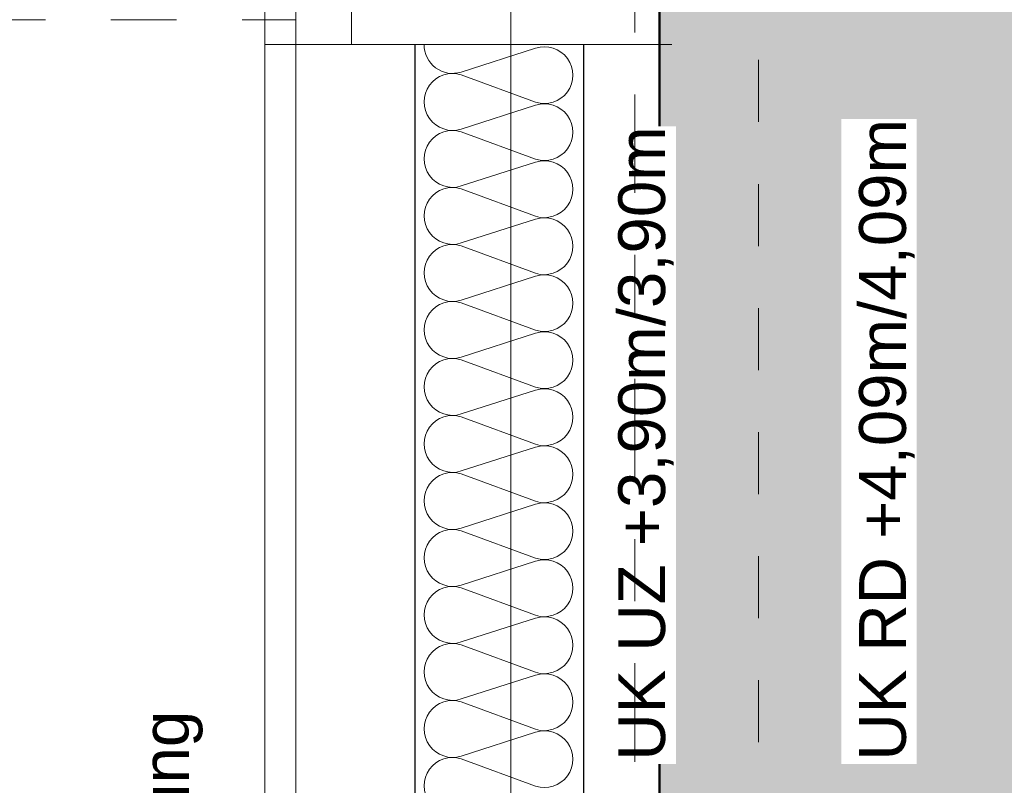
# Model space of a CAD drawing. Header units: metres. Extents: x -273 to 6, y -183 to 13.
# Tile 18 of 33: x -176.41 to -174.82, y -36.77 to -35.53. Entities that reach past the tile are written whole.
import ezdxf

# ---------------------------------------------------------------- set-up
doc = ezdxf.new("R2010")
doc.units = ezdxf.units.M
doc.header["$LTSCALE"] = 0.05
doc.header["$PDMODE"] = 1
doc.header["$PDSIZE"] = -2
for name, pattern in [('Linienart-1', [2.116328, 1.058164, -1.058164]), ('Linienart-20', [2.116531, 1.058062, -1.058469]), ('Linienart-34', [4.233, 2.116, -2.117]), ('Linienart-53', [5.291531, 3.175, -1.058062, 0.352704, -0.705764])]:
    doc.linetypes.add(name, pattern=pattern)
doc.layers.get('0').update_dxf_attribs({"lineweight": 25})
for name, color, linetype, lineweight, true_color in [('30 -32 Gründung- 2 Flachgründungen u. Bodenplatten', 7, 'Continuous', 9, 0xff6633), ('30 -33 Aussenwände- 7 Fassade_ Elemente', 7, 'Continuous', 9, 0x00aacc), ('30 -35 Decken- 1 Konstruktion-Träger- Stahlbeton', 7, 'Continuous', 13, 0x33aa00), ('70 -72 Beschriftung- 1 Beschriftung allgemein', 7, 'Continuous', 9, 0xff6633), ('70 -72 Beschriftung- 2 Beschriftung Bauteile', 7, 'Continuous', 9, 0x9999ff), ('70 -73 Bauteildarst.- 3 verdeckt 0.35', 4, 'Linienart-34', 35, 0x00ffff), ('70 -75 Raumstempel- 1 Raumstempel', 1, 'Continuous', 50, 0xff0000), ('70 -76 Bemaßung- 2 Allgemein', 7, 'Continuous', 5, 0x6666cc), ('CW-Unsichtbar', 7, 'Continuous', 9, 0x599559)]:
    doc.layers.add(name, color=color, linetype=linetype, lineweight=lineweight, true_color=true_color)
doc.layers.add('70 -71 Achsen- 1 Gebäudeachsen', color=7, linetype='Linienart-53', lineweight=18)
doc.layers.add('Keine', color=7, linetype='Continuous', lineweight=9)
doc.styles.add('Arial', font='arial.ttf')
doc.dimstyles.new('k+k_klein', dxfattribs={"dimtxt": 0.100689, "dimasz": 0.05302, "dimexe": 0.05, "dimexo": 0.15, "dimgap": 0.005, "dimtad": 1, "dimdec": 3, "dimtxsty": 'Arial', "dimblk": 'VW_SLASH-2', "dimblk1": 'VW_SLASH-2', "dimblk2": 'VW_SLASH-2', "dimcen": 0, "dimdle": 0.025, "dimadec": 3, "dimazin": 0, "dimtfac": 0.75, "dimtdec": 3, "dimtix": 1, "dimtmove": 0, "dimatfit": 0, "dimldrblk": 'VW_FILLEDARROW', "dimfxl": 0.1, "dimfxlon": 1, "dimfrac": 2, "dimtolj": 1, "dimarcsym": 0})

# ---------------------------------------------------------------- blocks, each defined once
blk = doc.blocks.new('Gruppe-1189')
at = {"color": 255}
for points in [[(-0.9, 0.045), (-0.82, 0.045), (-0.82, -0.045), (-0.9, -0.045)], [(0.82, 0.045), (0.9, 0.045), (0.9, -0.045), (0.82, -0.045)]]:
    blk.add_wipeout(points, dxfattribs=at).dxf.layer = '30 -33 Aussenwände- 7 Fassade_ Elemente'
at = {"layer": '30 -33 Aussenwände- 7 Fassade_ Elemente', "flags": 128}
for points in [[(-0.9, 0.045), (-0.82, 0.045), (-0.82, -0.045), (-0.9, -0.045)], [(0.82, 0.045), (0.9, 0.045), (0.9, -0.045), (0.82, -0.045)]]:
    blk.add_lwpolyline(points, close=True, dxfattribs=at)
blk = doc.blocks.new('Gruppe-1190')
at = {"layer": '30 -33 Aussenwände- 7 Fassade_ Elemente', "color": 7, "transparency": 33554687}
blk.add_blockref('Gruppe-1189', (0, 0), dxfattribs=at)
blk = doc.blocks.new('Gruppe-1191')
at = {"layer": '30 -33 Aussenwände- 7 Fassade_ Elemente', "linetype": 'Linienart-1'}
blk.add_line((-0.9, -0.05), (0.9, -0.05), dxfattribs=at)
blk = doc.blocks.new('Gruppe-1192')
at = {"layer": '30 -33 Aussenwände- 7 Fassade_ Elemente', "linetype": 'Linienart-1'}
blk.add_line((-0.9, 0.05), (0.9, 0.05), dxfattribs=at)
blk = doc.blocks.new('Gruppe-1193')
at = {"layer": '30 -33 Aussenwände- 7 Fassade_ Elemente', "linetype": 'Linienart-1'}
for p in [(-0.82, -0.045), (0.82, -0.045)]:
    blk.add_line(p, (0.38, -0.045), dxfattribs=at)
blk = doc.blocks.new('Gruppe-1194')
at = {"layer": '30 -33 Aussenwände- 7 Fassade_ Elemente', "color": 7}
blk.add_blockref('Gruppe-1193', (0, 0), dxfattribs=at)
blk = doc.blocks.new('Gruppe-1195')
at = {"layer": '30 -33 Aussenwände- 7 Fassade_ Elemente', "color": 7, "transparency": 33554687}
blk.add_blockref('Gruppe-1190', (0, 0), dxfattribs=at)
for name in ['Gruppe-1192', 'Gruppe-1191']:
    blk.add_blockref(name, (0, 0), dxfattribs=at)
at = {"layer": '30 -33 Aussenwände- 7 Fassade_ Elemente', "color": 7}
blk.add_blockref('Gruppe-1194', (0, 0), dxfattribs=at)
blk = doc.blocks.new('Tür (2D)-13')
at = {"layer": 'CW-Unsichtbar', "linetype": 'Continuous', "lineweight": 5, "transparency": 33554687}
for p in [(-0.9, 0), (0.9, 0)]:
    blk.add_point(p, dxfattribs=at)
at = {"layer": '30 -33 Aussenwände- 7 Fassade_ Elemente', "color": 0, "flags": 1}
for tag in ['IFC_UUID', 'instanceID']:
    blk.add_attdef(tag, (-175.973, -35.572), '', height=0.00018, dxfattribs=at)
at = {"layer": '30 -33 Aussenwände- 7 Fassade_ Elemente', "color": 7, "transparency": 33554687}
blk.add_blockref('Gruppe-1195', (0, 0), dxfattribs=at)
blk = doc.blocks.new('Gruppe-1200')
at = {"layer": '30 -33 Aussenwände- 7 Fassade_ Elemente', "lineweight": 9, "transparency": 33554687, "flags": 128}
for points in [[(0.2065, 0.0489, 1.372583), (0.2065, 0.1363), (0.0865, 0.0977, -1.372995), (0.0865, 0.1851), (0.2065, 0.1408, 1.372583), (0.2065, 0.2282), (0.0865, 0.1896, -1.372995), (0.0865, 0.2771), (0.2065, 0.2327, 1.372583), (0.2065, 0.3201), (0.0865, 0.2816, -1.372995), (0.0865, 0.369), (0.2065, 0.3246, 1.372583), (0.2065, 0.4121), (0.0865, 0.3735, -1.372995), (0.0865, 0.4609), (0.2065, 0.4166, 1.372583), (0.2065, 0.504), (0.0865, 0.4654, -1.372995), (0.0865, 0.5528), (0.2065, 0.5085, 1.372583), (0.2065, 0.5959), (0.0865, 0.5573, -1.372995), (0.0865, 0.6448), (0.2065, 0.6004, 1.372583), (0.2065, 0.6878), (0.0865, 0.6493, -1.372995), (0.0865, 0.7367), (0.2065, 0.6923, 1.372583), (0.2065, 0.7798), (0.0865, 0.7412, -1.372995), (0.0865, 0.8286), (0.2065, 0.7843, 1.372583), (0.2065, 0.8717), (0.0865, 0.8331, -1.372995), (0.0865, 0.9206), (0.2065, 0.8762, 1.372583), (0.2065, 0.9636), (0.0865, 0.9251, -1.372995), (0.0865, 1.0125), (0.2065, 0.9681, 1.372583), (0.2065, 1.0555), (0.0865, 1.017, -1.372995), (0.0865, 1.1044), (0.2065, 1.06, 1.372583), (0.2065, 1.1475), (0.0865, 1.1089, -1.372995), (0.0865, 1.1963), (0.2065, 1.152, 1.372583), (0.2065, 1.2394)], [(0.2665, 0, 0.513088), (0.2065, 0.0444), (0.0865, 0.0058, -1.372995), (0.0865, 0.0932), (0.2065, 0.0489, 1.372583), (0.2065, 0.1363), (0.0865, 0.0977, -1.372995), (0.0865, 0.1851), (0.2065, 0.1408, 1.372583), (0.2065, 0.2282)]]:
    blk.add_lwpolyline(points, format="xyb", dxfattribs=at)
blk = doc.blocks.new('Gruppe-1201')
at = {"layer": '30 -33 Aussenwände- 7 Fassade_ Elemente', "transparency": 33554687}
blk.add_blockref('Gruppe-1200', (0, 0), dxfattribs=at)
blk = doc.blocks.new('Dämmung-69')
at = {"layer": '30 -33 Aussenwände- 7 Fassade_ Elemente', "color": 7, "transparency": 33554687}
blk.add_blockref('Gruppe-1201', (0, 0), dxfattribs=at)
at = {"layer": '30 -33 Aussenwände- 7 Fassade_ Elemente', "color": 0, "flags": 1}
for tag in ['prm0_value', 'prm1_value', 'prm2_value', 'prm3_value', 'prm4_value', 'prm5_value', 'prm6_value', 'IFC_UUID', 'instanceID', 'prm0_name', 'prm0_type', 'prm1_name', 'prm1_type', 'prm2_name', 'prm2_type', 'prm3_name', 'prm3_type', 'prm4_name', 'prm4_type', 'prm5_name', 'prm5_type', 'prm6_name', 'prm6_type']:
    blk.add_attdef(tag, (-175.7718, -39.222), '', height=0.00018, dxfattribs=at)
blk = doc.blocks.new('Gruppe-1205')
at = {"color": 255, "lineweight": 18}
blk.add_wipeout([(-176.018, -33.772), (-176.018, -35.572), (-175.361, -35.572), (-175.361, -33.772)], dxfattribs=at).dxf.layer = '30 -33 Aussenwände- 7 Fassade_ Elemente'
at = {"layer": '30 -33 Aussenwände- 7 Fassade_ Elemente', "lineweight": 18}
blk.add_line((-176.018, -35.572), (-175.361, -35.572), dxfattribs=at)
at = {"color": 255, "lineweight": 18}
blk.add_wipeout([(-175.878, -33.772), (-175.878, -35.572), (-175.968, -35.572), (-175.968, -33.772)], dxfattribs=at).dxf.layer = '30 -33 Aussenwände- 7 Fassade_ Elemente'
at = {"layer": '30 -33 Aussenwände- 7 Fassade_ Elemente', "lineweight": 18, "flags": 128}
blk.add_lwpolyline([(-175.878, -33.772), (-175.878, -35.572), (-175.968, -35.572), (-175.968, -33.772)], close=True, dxfattribs=at)
at = {"color": 255, "lineweight": 18}
blk.add_wipeout([(-175.968, -35.492), (-175.878, -35.492), (-175.878, -35.572), (-175.968, -35.572)], dxfattribs=at).dxf.layer = '30 -33 Aussenwände- 7 Fassade_ Elemente'
at = {"layer": '30 -33 Aussenwände- 7 Fassade_ Elemente', "linetype": 'Linienart-34'}
blk.add_line((-176.478, -35.532), (-175.968, -35.532), dxfattribs=at)
at = {"layer": '30 -33 Aussenwände- 7 Fassade_ Elemente', "lineweight": 18, "flags": 128}
blk.add_lwpolyline([(-175.968, -35.492), (-175.878, -35.492), (-175.878, -35.572), (-175.968, -35.572)], close=True, dxfattribs=at)
blk = doc.blocks.new('Gruppe-1219')
at = {"layer": '30 -33 Aussenwände- 7 Fassade_ Elemente', "rotation": 270}
blk.add_blockref('Tür (2D)-13', (-175.923, -34.672), dxfattribs=at)
at = {"color": 255}
blk.add_wipeout([(-176.018, -31.197), (-176.018, -39.447), (-175.221, -39.447), (-175.221, -31.197)], dxfattribs=at).dxf.layer = '30 -33 Aussenwände- 7 Fassade_ Elemente'
blk.add_wipeout([(-175.776, -31.422), (-175.381, -31.422), (-175.381, -39.222), (-175.776, -39.222), (-175.776, -39.377), (-176.018, -39.377), (-176.018, -31.267), (-175.776, -31.267)], dxfattribs=at).dxf.layer = '30 -33 Aussenwände- 7 Fassade_ Elemente'
at = {"layer": '30 -33 Aussenwände- 7 Fassade_ Elemente', "flags": 128}
blk.add_lwpolyline([(-175.776, -31.422), (-175.381, -31.422), (-175.381, -39.222), (-175.776, -39.222), (-175.776, -39.377), (-176.018, -39.377), (-176.018, -31.267), (-175.776, -31.267)], close=True, dxfattribs=at)
at = {"color": 255}
blk.add_wipeout([(-175.968, -31.447), (-175.968, -39.197), (-175.776, -39.197), (-175.776, -31.447)], dxfattribs=at).dxf.layer = '30 -33 Aussenwände- 7 Fassade_ Elemente'
at = {"layer": '30 -33 Aussenwände- 7 Fassade_ Elemente', "flags": 128}
blk.add_lwpolyline([(-175.968, -31.447), (-175.968, -39.197), (-175.776, -39.197), (-175.776, -31.447)], close=True, dxfattribs=at)
at = {"color": 255, "lineweight": 25}
blk.add_wipeout([(-175.776, -31.197), (-175.776, -39.447), (-175.661, -39.447), (-175.661, -39.222), (-175.503, -39.222), (-175.503, -31.422), (-175.646, -31.422), (-175.646, -31.197)], dxfattribs=at).dxf.layer = '30 -33 Aussenwände- 7 Fassade_ Elemente'
at = {"layer": '30 -33 Aussenwände- 7 Fassade_ Elemente', "lineweight": 25}
blk.add_line((-175.776, -31.197), (-175.776, -39.447), dxfattribs=at)
at = {"layer": '30 -33 Aussenwände- 7 Fassade_ Elemente', "lineweight": 25, "flags": 128}
blk.add_lwpolyline([(-175.661, -39.447), (-175.661, -39.222), (-175.503, -39.222), (-175.503, -31.422), (-175.646, -31.422), (-175.646, -31.197)], dxfattribs=at)
at = {"layer": '30 -33 Aussenwände- 7 Fassade_ Elemente', "rotation": 180}
blk.add_blockref('Dämmung-69', (-175.4945, -35.572), dxfattribs=at)
at = {"layer": '30 -33 Aussenwände- 7 Fassade_ Elemente', "color": 7}
blk.add_blockref('Gruppe-1205', (0, 0), dxfattribs=at)
blk = doc.blocks.new('Gruppe-9034')
at = {"layer": '30 -35 Decken- 1 Konstruktion-Träger- Stahlbeton', "color": 7, "linetype": 'Linienart-20', "lineweight": 13, "transparency": 33554687}
for p, q in [((-175.621, -31.397), (-175.621, -39.247)), ((-175.221, -31.397), (-175.221, -39.247))]:
    blk.add_line(p, q, dxfattribs=at)
at = {"layer": '30 -35 Decken- 1 Konstruktion-Träger- Stahlbeton', "color": 0, "flags": 1}
for tag in ['IFC_UUID', 'instanceID']:
    blk.add_attdef(tag, (-175.621, -39.247), '', height=0.00018, dxfattribs=at)
blk = doc.blocks.new('Gruppe-11691')
at = {"layer": '30 -32 Gründung- 2 Flachgründungen u. Bodenplatten', "transparency": 33554687, "flags": 128}
blk.add_lwpolyline([(-114.421, -0.247), (-168.021, -0.247), (-168.021, -8.497), (-175.621, -8.497), (-175.621, -39.647), (-160.346, -39.647), (-160.346, -34.347), (-170.321, -34.347), (-170.321, -13.797), (-162.721, -13.797), (-162.721, -8.572), (-163.896, -8.572), (-163.896, -6.697), (-162.721, -6.697), (-162.721, -5.547), (-119.721, -5.547), (-119.721, -10.462), (-94.321, -10.462), (-94.321, -5.547), (-49.721, -5.547), (-49.721, -0.247), (-99.621, -0.247), (-99.621, -4.912), (-114.421, -4.912)], close=True, dxfattribs=at)
blk.add_lwpolyline([(-114.421, -0.247), (-168.021, -0.247), (-168.021, -8.497), (-175.621, -8.497), (-175.621, -39.647), (-160.346, -39.647), (-160.346, -34.347), (-170.321, -34.347), (-170.321, -13.797), (-162.721, -13.797), (-162.721, -8.572), (-163.896, -8.572), (-163.896, -6.697), (-162.721, -6.697), (-162.721, -5.547), (-119.721, -5.547), (-119.721, -10.462), (-94.321, -10.462), (-94.321, -5.547), (-49.721, -5.547), (-49.721, -0.247), (-99.621, -0.247), (-99.621, -4.912), (-114.421, -4.912)], close=True, dxfattribs=at)
blk.add_lwpolyline([(-114.421, -0.247), (-168.021, -0.247), (-168.021, -8.497), (-175.621, -8.497), (-175.621, -39.647), (-160.346, -39.647), (-160.346, -34.347), (-170.321, -34.347), (-170.321, -13.797), (-162.721, -13.797), (-162.721, -8.572), (-163.896, -8.572), (-163.896, -6.697), (-162.721, -6.697), (-162.721, -5.547), (-119.721, -5.547), (-119.721, -10.462), (-94.321, -10.462), (-94.321, -5.547), (-49.721, -5.547), (-49.721, -0.247), (-99.621, -0.247), (-99.621, -4.912), (-114.421, -4.912)], close=True, dxfattribs=at)
blk.add_lwpolyline([(-114.421, -0.247), (-168.021, -0.247), (-168.021, -8.497), (-175.621, -8.497), (-175.621, -39.647), (-160.346, -39.647), (-160.346, -34.347), (-170.321, -34.347), (-170.321, -13.797), (-162.721, -13.797), (-162.721, -8.572), (-163.896, -8.572), (-163.896, -6.697), (-162.721, -6.697), (-162.721, -5.547), (-119.721, -5.547), (-119.721, -10.462), (-94.321, -10.462), (-94.321, -5.547), (-49.721, -5.547), (-49.721, -0.247), (-99.621, -0.247), (-99.621, -4.912), (-114.421, -4.912)], close=True, dxfattribs=at)
blk.add_lwpolyline([(-114.421, -0.247), (-168.021, -0.247), (-168.021, -8.497), (-175.621, -8.497), (-175.621, -39.647), (-160.346, -39.647), (-160.346, -34.347), (-170.321, -34.347), (-170.321, -13.797), (-162.721, -13.797), (-162.721, -8.572), (-163.896, -8.572), (-163.896, -6.697), (-162.721, -6.697), (-162.721, -5.547), (-119.721, -5.547), (-119.721, -10.462), (-94.321, -10.462), (-94.321, -5.547), (-49.721, -5.547), (-49.721, -0.247), (-99.621, -0.247), (-99.621, -4.912), (-114.421, -4.912)], close=True, dxfattribs=at)
blk.add_lwpolyline([(-114.421, -0.247), (-168.021, -0.247), (-168.021, -8.497), (-175.621, -8.497), (-175.621, -39.647), (-160.346, -39.647), (-160.346, -34.347), (-170.321, -34.347), (-170.321, -13.797), (-162.721, -13.797), (-162.721, -8.572), (-163.896, -8.572), (-163.896, -6.697), (-162.721, -6.697), (-162.721, -5.547), (-119.721, -5.547), (-119.721, -10.462), (-94.321, -10.462), (-94.321, -5.547), (-49.721, -5.547), (-49.721, -0.247), (-99.621, -0.247), (-99.621, -4.912), (-114.421, -4.912)], close=True, dxfattribs=at)
blk.add_lwpolyline([(-114.421, -0.247), (-168.021, -0.247), (-168.021, -8.497), (-175.621, -8.497), (-175.621, -39.647), (-160.346, -39.647), (-160.346, -34.347), (-170.321, -34.347), (-170.321, -13.797), (-162.721, -13.797), (-162.721, -8.572), (-163.896, -8.572), (-163.896, -6.697), (-162.721, -6.697), (-162.721, -5.547), (-119.721, -5.547), (-119.721, -10.462), (-94.321, -10.462), (-94.321, -5.547), (-49.721, -5.547), (-49.721, -0.247), (-99.621, -0.247), (-99.621, -4.912), (-114.421, -4.912)], close=True, dxfattribs=at)
blk.add_lwpolyline([(-114.421, -0.247), (-168.021, -0.247), (-168.021, -8.497), (-175.621, -8.497), (-175.621, -39.647), (-160.346, -39.647), (-160.346, -34.347), (-170.321, -34.347), (-170.321, -13.797), (-162.721, -13.797), (-162.721, -8.572), (-163.896, -8.572), (-163.896, -6.697), (-162.721, -6.697), (-162.721, -5.547), (-119.721, -5.547), (-119.721, -10.462), (-94.321, -10.462), (-94.321, -5.547), (-49.721, -5.547), (-49.721, -0.247), (-99.621, -0.247), (-99.621, -4.912), (-114.421, -4.912)], close=True, dxfattribs=at)
blk.add_lwpolyline([(-114.421, -0.247), (-168.021, -0.247), (-168.021, -8.497), (-175.621, -8.497), (-175.621, -39.647), (-160.346, -39.647), (-160.346, -34.347), (-170.321, -34.347), (-170.321, -13.797), (-162.721, -13.797), (-162.721, -8.572), (-163.896, -8.572), (-163.896, -6.697), (-162.721, -6.697), (-162.721, -5.547), (-119.721, -5.547), (-119.721, -10.462), (-94.321, -10.462), (-94.321, -5.547), (-49.721, -5.547), (-49.721, -0.247), (-99.621, -0.247), (-99.621, -4.912), (-114.421, -4.912)], close=True, dxfattribs=at)
at = {"layer": '30 -32 Gründung- 2 Flachgründungen u. Bodenplatten', "color": 0, "flags": 1}
for tag in ['IFC_UUID', 'instanceID']:
    blk.add_attdef(tag, (-175.621, -39.647), '', height=0.00018, dxfattribs=at)
blk = doc.blocks.new('_00-EG_Tragwerk (2D)')
at = {"layer": '30 -33 Aussenwände- 7 Fassade_ Elemente', "color": 7}
blk.add_blockref('Gruppe-1219', (0, 0), dxfattribs=at)
at = {"layer": '30 -32 Gründung- 2 Flachgründungen u. Bodenplatten', "transparency": 33554687}
blk.add_blockref('Gruppe-11691', (0, 0), dxfattribs=at)
at = {"layer": '30 -35 Decken- 1 Konstruktion-Träger- Stahlbeton'}
blk.add_blockref('Gruppe-9034', (0, 0), dxfattribs=at)
blk = doc.blocks.new('_EG_2D  (2D)')
at = {"layer": '70 -75 Raumstempel- 1 Raumstempel', "linetype": 'Continuous', "lineweight": 0, "true_color": 0xff0000}
blk.add_hatch(color=1, dxfattribs=at).paths.add_polyline_path([(-175.38099996, -33.54804198), (-175.38099996, -39.24704198), (-175.22099996, -39.24704198), (-175.22099996, -39.40704198), (-170.89199996, -39.40704198), (-170.89199996, -33.54804198)])
at = {"layer": '30 -33 Aussenwände- 7 Fassade_ Elemente', "linetype": 'Linienart-34', "lineweight": 9}
blk.add_line((-176.01799996, -35.57204198), (-176.01799996, -33.77204198), dxfattribs=at)
at = {"layer": '70 -75 Raumstempel- 1 Raumstempel', "flags": 128}
blk.add_lwpolyline([(-175.38099996, -33.54804198), (-175.38099996, -39.24704198), (-175.22099996, -39.24704198), (-175.22099996, -39.40704198), (-170.89199996, -39.40704198), (-170.89199996, -33.54804198)], close=True, dxfattribs=at)
blk = doc.blocks.new('VW_SLASH-2')
at = {"color": 0, "linetype": 'ByBlock', "lineweight": -2, "transparency": 16777216}
blk.add_line((0.472, 0), (-1, 0), dxfattribs=at)
at = {"color": 0, "lineweight": 5, "transparency": 16777216, "flags": 128}
blk.add_lwpolyline([(0.5, 0.5), (-0.5, -0.5)], dxfattribs=at)
blk = doc.blocks.new('*D17539')
at = {"layer": '70 -76 Bemaßung- 2 Allgemein', "color": 0, "lineweight": -2}
for p, q in [((-177.668, -33.772), (-177.818, -33.772)), ((-177.768, -35.519), (-177.768, -33.8251)), ((-177.668, -35.572), (-177.818, -35.572))]:
    blk.add_line(p, q, dxfattribs=at)
at = {"layer": 'Defpoints', "color": 0}
for p in [(-177.768, -33.772), (-176.018, -33.772), (-176.018, -35.572)]:
    blk.add_point(p, dxfattribs=at)
at = {"layer": '70 -76 Bemaßung- 2 Allgemein', "color": 0, "lineweight": -2, "xscale": 0.05302001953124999, "yscale": 0.05302001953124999, "zscale": 0.05302001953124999}
for p, rotation in [((-177.768, -33.772), 90), ((-177.768, -35.572), 270)]:
    blk.add_blockref('VW_SLASH-2', p, dxfattribs=dict(at, rotation=rotation))
at = {"layer": '70 -76 Bemaßung- 2 Allgemein', "color": 0, "insert": (-177.8385, -34.672), "char_height": 0.10069, "attachment_point": 5, "rotation": 90, "style": 'Arial'}
blk.add_mtext('\\A1;1,80', dxfattribs=at)
blk = doc.blocks.new('VW_FILLEDARROW')
at = {"linetype": 'Continuous', "lineweight": 0, "transparency": 16777216}
blk.add_hatch(color=0, dxfattribs=at).paths.add_polyline_path([(-2.829, 0.758), (0, 0), (-2.829, -0.758)])
at = {"color": 0, "lineweight": 5, "transparency": 16777216, "flags": 128}
blk.add_lwpolyline([(-2.829, 0.758), (0, 0), (-2.829, -0.758)], close=True, dxfattribs=at)
blk = doc.blocks.new('*D17540')
at = {"layer": '70 -76 Bemaßung- 2 Allgemein', "color": 0, "lineweight": -2}
for p, q in [((-177.668, -35.572), (-177.818, -35.572)), ((-177.768, -39.324), (-177.768, -35.6251)), ((-177.668, -39.377), (-177.818, -39.377))]:
    blk.add_line(p, q, dxfattribs=at)
at = {"layer": 'Defpoints', "color": 0}
for p in [(-177.768, -35.572), (-176.018, -35.572), (-176.018, -39.377)]:
    blk.add_point(p, dxfattribs=at)
at = {"layer": '70 -76 Bemaßung- 2 Allgemein', "color": 0, "lineweight": -2, "xscale": 0.05302001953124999, "yscale": 0.05302001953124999, "zscale": 0.05302001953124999}
for p, rotation in [((-177.768, -35.572), 90), ((-177.768, -39.377), 270)]:
    blk.add_blockref('VW_SLASH-2', p, dxfattribs=dict(at, rotation=rotation))
at = {"layer": '70 -76 Bemaßung- 2 Allgemein', "color": 0, "insert": (-177.8552, -37.4745), "char_height": 0.100689, "attachment_point": 5, "rotation": 90, "style": 'Arial'}
blk.add_mtext('\\A1;3,80\\S5^ ;', dxfattribs=at)
blk = doc.blocks.new('Gruppe-15105')
at = {"layer": '70 -72 Beschriftung- 2 Beschriftung Bauteile', "insert": (-176.2162, -37.7783), "char_height": 0.075516, "attachment_point": 1, "rotation": 90, "line_spacing_factor": 0.973705, "style": 'Arial'}
blk.add_mtext('Außenkante Aufkantung', dxfattribs=at)
at = {"color": 255, "linetype": 'Continuous', "lineweight": 9}
blk.add_wipeout([(-175.7509, -37.172), (-175.621, -37.2095), (-175.7509, -37.247)], dxfattribs=at).dxf.layer = '70 -72 Beschriftung- 2 Beschriftung Bauteile'
at = {"layer": '70 -72 Beschriftung- 2 Beschriftung Bauteile'}
blk.add_line((-175.7509, -37.2095), (-176.1149, -37.2095), dxfattribs=at)
at = {"layer": '70 -72 Beschriftung- 2 Beschriftung Bauteile', "linetype": 'Continuous', "lineweight": 9, "flags": 128}
blk.add_lwpolyline([(-175.7509, -37.172), (-175.621, -37.2095), (-175.7509, -37.247)], close=True, dxfattribs=at)
blk = doc.blocks.new('Gruppe-15528')
at = {"layer": '70 -76 Bemaßung- 2 Allgemein', "color": 7, "linetype": 'Continuous'}
blk.add_solid([(-175.0875, -36.7324), (-175.221, -36.6658), (-175.0876, -36.5989)], dxfattribs=at)
at = {"color": 255}
blk.add_wipeout([(-174.9658, -36.7324), (-174.9658, -35.6921), (-175.0875, -35.6921), (-175.0875, -36.7324)], dxfattribs=at).dxf.layer = '70 -76 Bemaßung- 2 Allgemein'
at = {"layer": '70 -76 Bemaßung- 2 Allgemein', "insert": (-174.9693, -35.6921), "char_height": 0.075516, "attachment_point": 9, "rotation": 90, "line_spacing_factor": 0.973705, "style": 'Arial'}
blk.add_mtext('UK RD +4,09m/4,09m', dxfattribs=at)
blk = doc.blocks.new('Gruppe-15529')
at = {"layer": '70 -76 Bemaßung- 2 Allgemein', "color": 7, "linetype": 'Continuous'}
blk.add_solid([(-175.3545, -36.7324), (-175.221, -36.6658), (-175.3544, -36.5989)], dxfattribs=at)
at = {"color": 255}
blk.add_wipeout([(-175.3545, -36.7324), (-175.3545, -35.7039), (-175.4762, -35.7039), (-175.4762, -36.7324)], dxfattribs=at).dxf.layer = '70 -76 Bemaßung- 2 Allgemein'
at = {"layer": '70 -76 Bemaßung- 2 Allgemein', "insert": (-175.358, -35.7039), "char_height": 0.075516, "attachment_point": 9, "rotation": 90, "line_spacing_factor": 0.973705, "style": 'Arial'}
blk.add_mtext('UK UZ +3,90m/3,90m', dxfattribs=at)
blk = doc.blocks.new('Gruppe-15672')
at = {"layer": '70 -72 Beschriftung- 1 Beschriftung allgemein'}
blk.add_blockref('Gruppe-15528', (0, 0), dxfattribs=at)
at = {"layer": '70 -73 Bauteildarst.- 3 verdeckt 0.35'}
blk.add_blockref('Gruppe-15529', (0, 0), dxfattribs=at)
blk = doc.blocks.new('_Achsen (3D)')
at = {"layer": '70 -71 Achsen- 1 Gebäudeachsen', "transparency": 33554687}
blk.add_line((-175.421, 3.8), (-175.421, -46.172), dxfattribs=at)
blk = doc.blocks.new('Gruppe-14519')
at = {"layer": '70 -76 Bemaßung- 2 Allgemein'}
for base, p1, p2, text, picture, middle in [((-177.76799996, -33.77204198), (-176.01799996, -35.57204198), (-176.01799996, -33.77204198), '1,80', '*D17539', (-177.8384635, -34.67204198)), ((-177.76799996, -35.57204198), (-176.01799996, -39.37704198), (-176.01799996, -35.57204198), '3,80\\S5^ ;', '*D17540', (-177.8551946, -37.47454198))]:
    dim = blk.add_linear_dim(base=base, p1=p1, p2=p2, angle=270, text=text, dimstyle='k+k_klein', override={"dimtxt": 0.100689, "dimgap": 0.01, "dimdec": 8, "dimpost": '<>', "dimtxsty": 'Arial', "dimtmove": 2}, dxfattribs=at)
    dim.commit()
    dim.dimension.update_dxf_attribs({"geometry": picture, "text_midpoint": middle})
blk = doc.blocks.new('_EG_2D Bemaßung_ Beschriftung (2D)')
at = {"layer": '70 -76 Bemaßung- 2 Allgemein'}
blk.add_blockref('Gruppe-14519', (0, 0), dxfattribs=at)
at = {"layer": '70 -72 Beschriftung- 2 Beschriftung Bauteile', "color": 7}
blk.add_blockref('Gruppe-15105', (0, 0), dxfattribs=at)
at = {"layer": '70 -73 Bauteildarst.- 3 verdeckt 0.35', "color": 7}
blk.add_blockref('Gruppe-15672', (0, 0), dxfattribs=at)

msp = doc.modelspace()

# ---------------------------------------------------------------- block references
at = {"layer": 'Keine', "color": 1}
msp.add_blockref('_00-EG_Tragwerk (2D)', (0, 0), dxfattribs=at)

# ---------------------------------------------------------------- next in the draw order: block references
msp.add_blockref('_EG_2D  (2D)', (0, 0), dxfattribs=at)

# ---------------------------------------------------------------- next in the draw order: block references
msp.add_blockref('_EG_2D Bemaßung_ Beschriftung (2D)', (0, 0), dxfattribs=at)

# ---------------------------------------------------------------- next in the draw order: block references
msp.add_blockref('_Achsen (3D)', (0, 0), dxfattribs=at)

doc.saveas('drawing.dxf')
